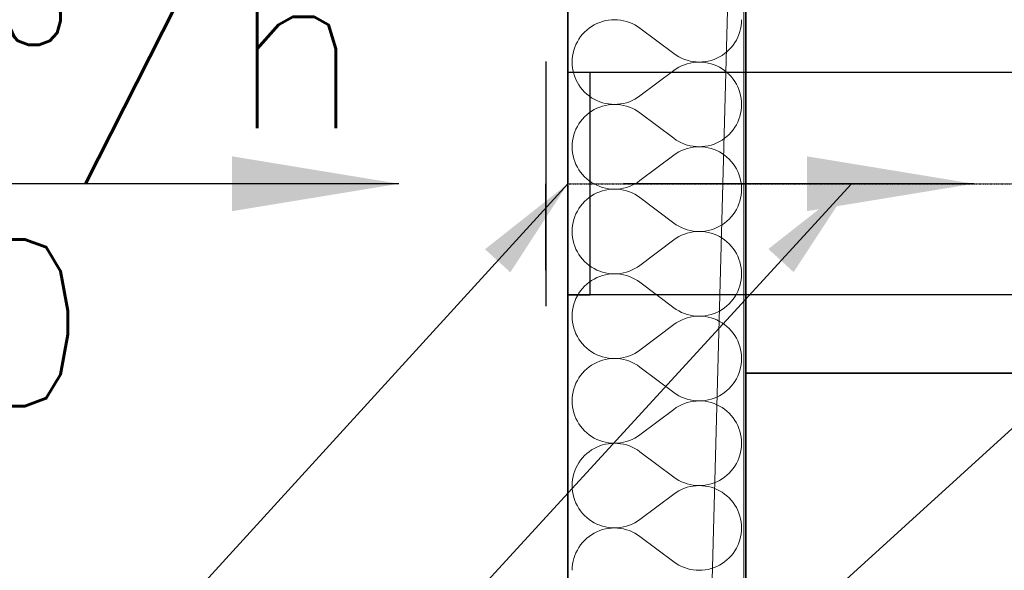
# Model space of a CAD drawing. Header units: millimetres. Extents: x -8078 to 234695, y -4319 to 602442.
# Tile 120 of 152: x 79677 to 80563, y 286391 to 286886. Entities that reach past the tile are written whole.
import ezdxf

# ---------------------------------------------------------------- set-up
doc = ezdxf.new("R2010")
doc.units = ezdxf.units.MM
doc.header["$MEASUREMENT"] = 0
doc.linetypes.add('DASHDOT', pattern=[1, 0.5, -0.25, 0, -0.25])
for name, color, linetype in [('#podkład', 252, 'Continuous'), ('- A - ocieplenie', 7, 'Continuous'), ('FLUID-N6', 7, 'Continuous'), ('FLUID-N6-150-ARRDU', 7, 'Continuous'), ('FLUID-N6-150-NUM', 7, 'Continuous'), ('FLUID-N6-SYM', 7, 'Continuous'), ('Konstrukcja - Stropy', 7, 'Continuous'), ('Konstrukcja - Ściany zewnętrzne', 7, 'Continuous')]:
    doc.layers.add(name, color=color, linetype=linetype)
doc.styles.add('FDBES', font='simplex.shx')
doc.dimstyles.new('FDBES', dxfattribs={"dimscale": 50, "dimtxt": 4, "dimasz": 2.5, "dimexe": 0.8, "dimexo": 2, "dimgap": 1, "dimtad": 1, "dimdsep": 46, "dimtxsty": 'FDBES', "dimcen": 2.5, "dimclrd": 4, "dimclre": 5, "dimadec": 0, "dimazin": 0, "dimtfac": 1, "dimtmove": 0, "dimatfit": 3, "dimfxl": 1, "dimarcsym": 0})

# ---------------------------------------------------------------- blocks, each defined once
blk = doc.blocks.new('UHYGFFFF')
at = {"layer": '- A - ocieplenie', "color": 252, "linetype": 'Continuous', "lineweight": 35, "ltscale": 100}
for p, q in [((19777.48, 387506.86), (19777.48, 382744.35)), ((19937.48, 382893.65), (19937.48, 387506.86))]:
    blk.add_line(p, q, dxfattribs=at)
at = {"layer": '- A - ocieplenie', "color": 252, "linetype": 'Continuous', "lineweight": 13, "ltscale": 100}
for p, q in [((19806.09, 387402.46), (19803.57, 387401.42)), ((19808.67, 387403.32), (19806.09, 387402.46)), ((19811.3, 387403.99), (19808.67, 387403.32)), ((19813.98, 387404.47), (19811.3, 387403.99)), ((19816.69, 387404.76), (19813.98, 387404.47)), ((19819.41, 387404.86), (19816.69, 387404.76)), ((19822.12, 387404.76), (19819.41, 387404.86)), ((19824.83, 387404.47), (19822.12, 387404.76)), ((19827.51, 387403.98), (19824.83, 387404.47)), ((19830.14, 387403.31), (19827.51, 387403.98)), ((19832.72, 387402.45), (19830.14, 387403.31)), ((19835.23, 387401.4), (19832.72, 387402.45)), ((19933.28, 387399.43), (19933.57, 387402.14)), ((19933.57, 387402.14), (19933.67, 387404.86)), ((19792.45, 387393.71), (19790.6, 387391.72)), ((19794.44, 387395.56), (19792.45, 387393.71)), ((19796.56, 387397.27), (19794.44, 387395.56)), ((19798.8, 387398.82), (19796.56, 387397.27)), ((19801.14, 387400.21), (19798.8, 387398.82)), ((19803.57, 387401.42), (19801.14, 387400.21)), ((19837.67, 387400.18), (19835.23, 387401.4)), ((19840.01, 387398.79), (19837.67, 387400.18)), ((19842.24, 387397.24), (19840.01, 387398.79)), ((19872.71, 387374.38), (19842.24, 387397.24)), ((19931.26, 387391.54), (19932.12, 387394.12)), ((19932.12, 387394.12), (19932.8, 387396.76)), ((19932.8, 387396.76), (19933.28, 387399.43)), ((19785.95, 387385.03), (19784.73, 387382.59)), ((19787.34, 387387.37), (19785.95, 387385.03)), ((19788.89, 387389.6), (19787.34, 387387.37)), ((19790.6, 387391.72), (19788.89, 387389.6)), ((19927.61, 387384.25), (19929, 387386.59)), ((19929, 387386.59), (19930.22, 387389.03)), ((19930.22, 387389.03), (19931.26, 387391.54)), ((19782.83, 387377.5), (19782.16, 387374.86)), ((19783.69, 387380.08), (19782.83, 387377.5)), ((19784.73, 387382.59), (19783.69, 387380.08)), ((19918.39, 387374.35), (19920.51, 387376.06)), ((19920.51, 387376.06), (19922.5, 387377.91)), ((19922.5, 387377.91), (19924.35, 387379.9)), ((19924.35, 387379.9), (19926.06, 387382.02)), ((19926.06, 387382.02), (19927.61, 387384.25)), ((19781.38, 387369.48), (19781.29, 387366.76)), ((19781.29, 387366.76), (19781.38, 387364.04)), ((19781.67, 387372.19), (19781.38, 387369.48)), ((19782.16, 387374.86), (19781.67, 387372.19)), ((19872.71, 387374.38), (19874.95, 387372.83)), ((19874.95, 387372.83), (19877.29, 387371.44)), ((19877.29, 387371.44), (19879.72, 387370.22)), ((19879.72, 387370.22), (19882.23, 387369.18)), ((19882.23, 387369.18), (19884.81, 387368.31)), ((19884.81, 387368.31), (19887.45, 387367.64)), ((19887.45, 387367.64), (19890.12, 387367.15)), ((19890.12, 387367.15), (19892.83, 387366.86)), ((19892.83, 387366.66), (19890.12, 387366.37)), ((19892.83, 387366.86), (19895.55, 387366.76)), ((19895.55, 387366.76), (19892.83, 387366.66)), ((19895.55, 387366.76), (19898.27, 387366.86)), ((19898.27, 387366.67), (19895.55, 387366.76)), ((19898.27, 387366.86), (19900.97, 387367.15)), ((19900.97, 387366.38), (19898.27, 387366.67)), ((19900.97, 387367.15), (19903.65, 387367.63)), ((19903.65, 387367.63), (19906.29, 387368.3)), ((19906.29, 387368.3), (19908.87, 387369.16)), ((19908.87, 387369.16), (19911.38, 387370.2)), ((19911.38, 387370.2), (19913.81, 387371.41)), ((19913.81, 387371.41), (19916.15, 387372.8)), ((19916.15, 387372.8), (19918.39, 387374.35)), ((19781.38, 387364.04), (19781.67, 387361.34)), ((19781.67, 387361.34), (19782.16, 387358.66)), ((19782.16, 387358.66), (19782.83, 387356.03)), ((19872.71, 387359.14), (19842.24, 387336.29)), ((19874.95, 387360.7), (19872.71, 387359.14)), ((19877.29, 387362.09), (19874.95, 387360.7)), ((19879.72, 387363.31), (19877.29, 387362.09)), ((19882.23, 387364.35), (19879.72, 387363.31)), ((19884.81, 387365.21), (19882.23, 387364.35)), ((19887.45, 387365.89), (19884.81, 387365.21)), ((19890.12, 387366.37), (19887.45, 387365.89)), ((19903.65, 387365.9), (19900.97, 387366.38)), ((19906.29, 387365.23), (19903.65, 387365.9)), ((19908.87, 387364.37), (19906.29, 387365.23)), ((19911.38, 387363.33), (19908.87, 387364.37)), ((19913.81, 387362.11), (19911.38, 387363.33)), ((19916.15, 387360.72), (19913.81, 387362.11)), ((19918.39, 387359.17), (19916.15, 387360.72)), ((19920.51, 387357.47), (19918.39, 387359.17)), ((19782.83, 387356.03), (19783.69, 387353.44)), ((19783.69, 387353.44), (19784.73, 387350.93)), ((19784.73, 387350.93), (19785.95, 387348.5)), ((19922.5, 387355.61), (19920.51, 387357.47)), ((19924.35, 387353.62), (19922.5, 387355.61)), ((19926.06, 387351.51), (19924.35, 387353.62)), ((19927.61, 387349.27), (19926.06, 387351.51)), ((19929, 387346.93), (19927.61, 387349.27)), ((19785.95, 387348.5), (19787.34, 387346.16)), ((19787.34, 387346.16), (19788.89, 387343.93)), ((19788.89, 387343.93), (19790.6, 387341.81)), ((19790.6, 387341.81), (19792.45, 387339.82)), ((19930.22, 387344.5), (19929, 387346.93)), ((19931.26, 387341.99), (19930.22, 387344.5)), ((19932.12, 387339.4), (19931.26, 387341.99)), ((19792.45, 387339.82), (19794.44, 387337.96)), ((19794.44, 387337.96), (19796.56, 387336.26)), ((19796.56, 387336.26), (19798.8, 387334.71)), ((19798.8, 387334.71), (19801.14, 387333.32)), ((19801.14, 387333.32), (19803.57, 387332.1)), ((19803.57, 387332.1), (19806.09, 387331.06)), ((19832.72, 387331.08), (19835.23, 387332.12)), ((19835.23, 387332.12), (19837.67, 387333.34)), ((19837.67, 387333.34), (19840.01, 387334.73)), ((19840.01, 387334.73), (19842.24, 387336.29)), ((19932.8, 387336.77), (19932.12, 387339.4)), ((19933.28, 387334.09), (19932.8, 387336.77)), ((19933.57, 387331.39), (19933.28, 387334.09)), ((19933.67, 387328.67), (19933.57, 387331.39)), ((19798.8, 387322.63), (19796.56, 387321.08)), ((19801.14, 387324.02), (19798.8, 387322.63)), ((19803.57, 387325.23), (19801.14, 387324.02)), ((19806.09, 387326.27), (19803.57, 387325.23)), ((19806.09, 387331.06), (19808.67, 387330.21)), ((19808.67, 387327.13), (19806.09, 387326.27)), ((19808.67, 387330.21), (19811.3, 387329.53)), ((19811.3, 387327.8), (19808.67, 387327.13)), ((19811.3, 387329.53), (19813.98, 387329.05)), ((19813.98, 387328.28), (19811.3, 387327.8)), ((19813.98, 387329.05), (19816.69, 387328.76)), ((19816.69, 387328.57), (19813.98, 387328.28)), ((19816.69, 387328.76), (19819.41, 387328.67)), ((19819.41, 387328.67), (19816.69, 387328.57)), ((19819.41, 387328.67), (19822.12, 387328.77)), ((19822.12, 387328.57), (19819.41, 387328.67)), ((19822.12, 387328.77), (19824.83, 387329.06)), ((19824.83, 387328.28), (19822.12, 387328.57)), ((19824.83, 387329.06), (19827.51, 387329.54)), ((19827.51, 387327.79), (19824.83, 387328.28)), ((19827.51, 387329.54), (19830.14, 387330.22)), ((19830.14, 387327.12), (19827.51, 387327.79)), ((19830.14, 387330.22), (19832.72, 387331.08)), ((19832.72, 387326.26), (19830.14, 387327.12)), ((19835.23, 387325.21), (19832.72, 387326.26)), ((19837.67, 387323.99), (19835.23, 387325.21)), ((19840.01, 387322.6), (19837.67, 387323.99)), ((19842.24, 387321.05), (19840.01, 387322.6)), ((19932.8, 387320.57), (19933.28, 387323.24)), ((19933.28, 387323.24), (19933.57, 387325.95)), ((19933.57, 387325.95), (19933.67, 387328.67)), ((19790.6, 387315.53), (19788.89, 387313.41)), ((19792.45, 387317.52), (19790.6, 387315.53)), ((19794.44, 387319.37), (19792.45, 387317.52)), ((19796.56, 387321.08), (19794.44, 387319.37)), ((19872.71, 387298.19), (19842.24, 387321.05)), ((19930.22, 387312.84), (19931.26, 387315.35)), ((19931.26, 387315.35), (19932.12, 387317.93)), ((19932.12, 387317.93), (19932.8, 387320.57)), ((19784.73, 387306.4), (19783.69, 387303.89)), ((19785.95, 387308.84), (19784.73, 387306.4)), ((19787.34, 387311.18), (19785.95, 387308.84)), ((19788.89, 387313.41), (19787.34, 387311.18)), ((19924.35, 387303.71), (19926.06, 387305.83)), ((19926.06, 387305.83), (19927.61, 387308.06)), ((19927.61, 387308.06), (19929, 387310.4)), ((19929, 387310.4), (19930.22, 387312.84)), ((19781.67, 387296), (19781.38, 387293.29)), ((19782.16, 387298.67), (19781.67, 387296)), ((19782.83, 387301.31), (19782.16, 387298.67)), ((19783.69, 387303.89), (19782.83, 387301.31)), ((19872.71, 387298.19), (19874.95, 387296.64)), ((19874.95, 387296.64), (19877.29, 387295.25)), ((19913.81, 387295.22), (19916.15, 387296.61)), ((19916.15, 387296.61), (19918.39, 387298.16)), ((19918.39, 387298.16), (19920.51, 387299.87)), ((19920.51, 387299.87), (19922.5, 387301.72)), ((19922.5, 387301.72), (19924.35, 387303.71)), ((19781.38, 387293.29), (19781.29, 387290.57)), ((19781.29, 387290.57), (19781.38, 387287.85)), ((19781.38, 387287.85), (19781.67, 387285.15)), ((19877.29, 387295.25), (19879.72, 387294.03)), ((19879.72, 387287.12), (19877.29, 387285.9)), ((19879.72, 387294.03), (19882.23, 387292.98)), ((19882.23, 387288.16), (19879.72, 387287.12)), ((19882.23, 387292.98), (19884.81, 387292.12)), ((19884.81, 387289.02), (19882.23, 387288.16)), ((19884.81, 387292.12), (19887.45, 387291.45)), ((19887.45, 387289.7), (19884.81, 387289.02)), ((19887.45, 387291.45), (19890.12, 387290.96)), ((19890.12, 387290.18), (19887.45, 387289.7)), ((19890.12, 387290.96), (19892.83, 387290.67)), ((19892.83, 387290.47), (19890.12, 387290.18)), ((19892.83, 387290.67), (19895.55, 387290.57)), ((19895.55, 387290.57), (19892.83, 387290.47)), ((19895.55, 387290.57), (19898.27, 387290.67)), ((19898.27, 387290.48), (19895.55, 387290.57)), ((19898.27, 387290.67), (19900.97, 387290.96)), ((19900.97, 387290.19), (19898.27, 387290.48)), ((19900.97, 387290.96), (19903.65, 387291.44)), ((19903.65, 387289.71), (19900.97, 387290.19)), ((19903.65, 387291.44), (19906.29, 387292.11)), ((19906.29, 387289.03), (19903.65, 387289.71)), ((19906.29, 387292.11), (19908.87, 387292.97)), ((19908.87, 387288.18), (19906.29, 387289.03)), ((19908.87, 387292.97), (19911.38, 387294.01)), ((19911.38, 387287.14), (19908.87, 387288.18)), ((19911.38, 387294.01), (19913.81, 387295.22)), ((19913.81, 387285.92), (19911.38, 387287.14)), ((19781.67, 387285.15), (19782.16, 387282.47)), ((19782.16, 387282.47), (19782.83, 387279.84)), ((19782.83, 387279.84), (19783.69, 387277.25)), ((19872.71, 387282.95), (19842.24, 387260.1)), ((19874.95, 387284.51), (19872.71, 387282.95)), ((19877.29, 387285.9), (19874.95, 387284.51)), ((19916.15, 387284.53), (19913.81, 387285.92)), ((19918.39, 387282.98), (19916.15, 387284.53)), ((19920.51, 387281.28), (19918.39, 387282.98)), ((19922.5, 387279.42), (19920.51, 387281.28)), ((19924.35, 387277.43), (19922.5, 387279.42)), ((19783.69, 387277.25), (19784.73, 387274.74)), ((19784.73, 387274.74), (19785.95, 387272.31)), ((19785.95, 387272.31), (19787.34, 387269.97)), ((19787.34, 387269.97), (19788.89, 387267.73)), ((19926.06, 387275.31), (19924.35, 387277.43)), ((19927.61, 387273.08), (19926.06, 387275.31)), ((19929, 387270.74), (19927.61, 387273.08)), ((19930.22, 387268.31), (19929, 387270.74)), ((19788.89, 387267.73), (19790.6, 387265.62)), ((19790.6, 387265.62), (19792.45, 387263.63)), ((19792.45, 387263.63), (19794.44, 387261.77)), ((19794.44, 387261.77), (19796.56, 387260.07)), ((19931.26, 387265.8), (19930.22, 387268.31)), ((19932.12, 387263.21), (19931.26, 387265.8)), ((19932.8, 387260.58), (19932.12, 387263.21)), ((19933.28, 387257.9), (19932.8, 387260.58)), ((19796.56, 387260.07), (19798.8, 387258.52)), ((19798.8, 387258.52), (19801.14, 387257.13)), ((19801.14, 387257.13), (19803.57, 387255.91)), ((19803.57, 387255.91), (19806.09, 387254.87)), ((19806.09, 387254.87), (19808.67, 387254.01)), ((19808.67, 387254.01), (19811.3, 387253.34)), ((19811.3, 387251.61), (19808.67, 387250.94)), ((19811.3, 387253.34), (19813.98, 387252.86)), ((19813.98, 387252.09), (19811.3, 387251.61)), ((19813.98, 387252.86), (19816.69, 387252.57)), ((19816.69, 387252.38), (19813.98, 387252.09)), ((19816.69, 387252.57), (19819.41, 387252.48)), ((19819.41, 387252.48), (19816.69, 387252.38)), ((19819.41, 387252.48), (19822.12, 387252.58)), ((19822.12, 387252.38), (19819.41, 387252.48)), ((19822.12, 387252.58), (19824.83, 387252.87)), ((19824.83, 387252.09), (19822.12, 387252.38)), ((19824.83, 387252.87), (19827.51, 387253.35)), ((19827.51, 387251.6), (19824.83, 387252.09)), ((19827.51, 387253.35), (19830.14, 387254.03)), ((19830.14, 387250.93), (19827.51, 387251.6)), ((19830.14, 387254.03), (19832.72, 387254.89)), ((19832.72, 387254.89), (19835.23, 387255.93)), ((19835.23, 387255.93), (19837.67, 387257.15)), ((19837.67, 387257.15), (19840.01, 387258.54)), ((19840.01, 387258.54), (19842.24, 387260.1)), ((19933.57, 387255.2), (19933.28, 387257.9)), ((19933.67, 387252.48), (19933.57, 387255.2)), ((19933.57, 387249.76), (19933.67, 387252.48)), ((19794.44, 387243.18), (19792.45, 387241.33)), ((19796.56, 387244.89), (19794.44, 387243.18)), ((19798.8, 387246.44), (19796.56, 387244.89)), ((19801.14, 387247.83), (19798.8, 387246.44)), ((19803.57, 387249.04), (19801.14, 387247.83)), ((19806.09, 387250.08), (19803.57, 387249.04)), ((19808.67, 387250.94), (19806.09, 387250.08)), ((19832.72, 387250.06), (19830.14, 387250.93)), ((19835.23, 387249.02), (19832.72, 387250.06)), ((19837.67, 387247.8), (19835.23, 387249.02)), ((19840.01, 387246.41), (19837.67, 387247.8)), ((19842.24, 387244.86), (19840.01, 387246.41)), ((19872.71, 387222), (19842.24, 387244.86)), ((19932.12, 387241.74), (19932.8, 387244.38)), ((19932.8, 387244.38), (19933.28, 387247.05)), ((19933.28, 387247.05), (19933.57, 387249.76)), ((19787.34, 387234.99), (19785.95, 387232.65)), ((19788.89, 387237.22), (19787.34, 387234.99)), ((19790.6, 387239.34), (19788.89, 387237.22)), ((19792.45, 387241.33), (19790.6, 387239.34)), ((19927.61, 387231.87), (19929, 387234.21)), ((19929, 387234.21), (19930.22, 387236.65)), ((19930.22, 387236.65), (19931.26, 387239.16)), ((19931.26, 387239.16), (19932.12, 387241.74)), ((19782.83, 387225.12), (19782.16, 387222.48)), ((19783.69, 387227.7), (19782.83, 387225.12)), ((19784.73, 387230.21), (19783.69, 387227.7)), ((19785.95, 387232.65), (19784.73, 387230.21)), ((19920.51, 387223.68), (19922.5, 387225.53)), ((19922.5, 387225.53), (19924.35, 387227.52)), ((19924.35, 387227.52), (19926.06, 387229.64)), ((19926.06, 387229.64), (19927.61, 387231.87)), ((19781.38, 387217.1), (19781.29, 387214.38)), ((19781.67, 387219.81), (19781.38, 387217.1)), ((19782.16, 387222.48), (19781.67, 387219.81)), ((19872.71, 387222), (19874.95, 387220.45)), ((19874.95, 387220.45), (19877.29, 387219.06)), ((19877.29, 387219.06), (19879.72, 387217.84)), ((19879.72, 387217.84), (19882.23, 387216.79)), ((19882.23, 387216.79), (19884.81, 387215.93)), ((19906.29, 387215.92), (19908.87, 387216.78)), ((19908.87, 387216.78), (19911.38, 387217.82)), ((19911.38, 387217.82), (19913.81, 387219.03)), ((19913.81, 387219.03), (19916.15, 387220.42)), ((19916.15, 387220.42), (19918.39, 387221.97)), ((19918.39, 387221.97), (19920.51, 387223.68)), ((19781.29, 387214.38), (19781.38, 387211.66)), ((19781.38, 387211.66), (19781.67, 387208.96)), ((19781.67, 387208.96), (19782.16, 387206.28)), ((19874.95, 387208.32), (19872.71, 387206.76)), ((19877.29, 387209.71), (19874.95, 387208.32)), ((19879.72, 387210.93), (19877.29, 387209.71)), ((19882.23, 387211.97), (19879.72, 387210.93)), ((19884.81, 387212.83), (19882.23, 387211.97)), ((19884.81, 387215.93), (19887.45, 387215.26)), ((19887.45, 387213.51), (19884.81, 387212.83)), ((19887.45, 387215.26), (19890.12, 387214.77)), ((19890.12, 387213.99), (19887.45, 387213.51)), ((19890.12, 387214.77), (19892.83, 387214.48)), ((19892.83, 387214.28), (19890.12, 387213.99)), ((19892.83, 387214.48), (19895.55, 387214.38)), ((19895.55, 387214.38), (19892.83, 387214.28)), ((19895.55, 387214.38), (19898.27, 387214.48)), ((19898.27, 387214.29), (19895.55, 387214.38)), ((19898.27, 387214.48), (19900.97, 387214.77)), ((19900.97, 387214), (19898.27, 387214.29)), ((19900.97, 387214.77), (19903.65, 387215.25)), ((19903.65, 387213.52), (19900.97, 387214)), ((19903.65, 387215.25), (19906.29, 387215.92)), ((19906.29, 387212.84), (19903.65, 387213.52)), ((19908.87, 387211.99), (19906.29, 387212.84)), ((19911.38, 387210.95), (19908.87, 387211.99)), ((19913.81, 387209.73), (19911.38, 387210.95)), ((19916.15, 387208.34), (19913.81, 387209.73)), ((19918.39, 387206.79), (19916.15, 387208.34)), ((19782.16, 387206.28), (19782.83, 387203.64)), ((19782.83, 387203.64), (19783.69, 387201.06)), ((19783.69, 387201.06), (19784.73, 387198.55)), ((19784.73, 387198.55), (19785.95, 387196.12)), ((19872.71, 387206.76), (19842.24, 387183.91)), ((19920.51, 387205.09), (19918.39, 387206.79)), ((19922.5, 387203.23), (19920.51, 387205.09)), ((19924.35, 387201.24), (19922.5, 387203.23)), ((19926.06, 387199.12), (19924.35, 387201.24)), ((19927.61, 387196.89), (19926.06, 387199.12)), ((19785.95, 387196.12), (19787.34, 387193.78)), ((19787.34, 387193.78), (19788.89, 387191.54)), ((19788.89, 387191.54), (19790.6, 387189.43)), ((19929, 387194.55), (19927.61, 387196.89)), ((19930.22, 387192.12), (19929, 387194.55)), ((19931.26, 387189.6), (19930.22, 387192.12)), ((19932.12, 387187.02), (19931.26, 387189.6)), ((19790.6, 387189.43), (19792.45, 387187.44)), ((19792.45, 387187.44), (19794.44, 387185.58)), ((19794.44, 387185.58), (19796.56, 387183.88)), ((19796.56, 387183.88), (19798.8, 387182.33)), ((19798.8, 387182.33), (19801.14, 387180.94)), ((19801.14, 387180.94), (19803.57, 387179.72)), ((19835.23, 387179.74), (19837.67, 387180.96)), ((19837.67, 387180.96), (19840.01, 387182.35)), ((19840.01, 387182.35), (19842.24, 387183.91)), ((19932.8, 387184.39), (19932.12, 387187.02)), ((19933.28, 387181.71), (19932.8, 387184.39)), ((19933.57, 387179.01), (19933.28, 387181.71)), ((19803.57, 387172.85), (19801.14, 387171.63)), ((19803.57, 387179.72), (19806.09, 387178.68)), ((19806.09, 387173.89), (19803.57, 387172.85)), ((19806.09, 387178.68), (19808.67, 387177.82)), ((19808.67, 387174.75), (19806.09, 387173.89)), ((19808.67, 387177.82), (19811.3, 387177.15)), ((19811.3, 387175.42), (19808.67, 387174.75)), ((19811.3, 387177.15), (19813.98, 387176.67)), ((19813.98, 387175.9), (19811.3, 387175.42)), ((19813.98, 387176.67), (19816.69, 387176.38)), ((19816.69, 387176.19), (19813.98, 387175.9)), ((19816.69, 387176.38), (19819.41, 387176.29)), ((19819.41, 387176.29), (19816.69, 387176.19)), ((19819.41, 387176.29), (19822.12, 387176.39)), ((19822.12, 387176.19), (19819.41, 387176.29)), ((19822.12, 387176.39), (19824.83, 387176.68)), ((19824.83, 387175.9), (19822.12, 387176.19)), ((19824.83, 387176.68), (19827.51, 387177.16)), ((19827.51, 387175.41), (19824.83, 387175.9)), ((19827.51, 387177.16), (19830.14, 387177.84)), ((19830.14, 387174.74), (19827.51, 387175.41)), ((19830.14, 387177.84), (19832.72, 387178.7)), ((19832.72, 387173.87), (19830.14, 387174.74)), ((19832.72, 387178.7), (19835.23, 387179.74)), ((19835.23, 387172.83), (19832.72, 387173.87)), ((19837.67, 387171.61), (19835.23, 387172.83)), ((19933.28, 387170.86), (19933.57, 387173.57)), ((19933.67, 387176.29), (19933.57, 387179.01)), ((19933.57, 387173.57), (19933.67, 387176.29)), ((19790.6, 387163.15), (19788.89, 387161.03)), ((19792.45, 387165.14), (19790.6, 387163.15)), ((19794.44, 387166.99), (19792.45, 387165.14)), ((19796.56, 387168.7), (19794.44, 387166.99)), ((19798.8, 387170.25), (19796.56, 387168.7)), ((19801.14, 387171.63), (19798.8, 387170.25)), ((19840.01, 387170.22), (19837.67, 387171.61)), ((19842.24, 387168.67), (19840.01, 387170.22)), ((19872.71, 387145.81), (19842.24, 387168.67)), ((19930.22, 387160.46), (19931.26, 387162.97)), ((19931.26, 387162.97), (19932.12, 387165.55)), ((19932.12, 387165.55), (19932.8, 387168.19)), ((19932.8, 387168.19), (19933.28, 387170.86)), ((19785.95, 387156.46), (19784.73, 387154.02)), ((19787.34, 387158.79), (19785.95, 387156.46)), ((19788.89, 387161.03), (19787.34, 387158.79)), ((19926.06, 387153.45), (19927.61, 387155.68)), ((19927.61, 387155.68), (19929, 387158.02)), ((19929, 387158.02), (19930.22, 387160.46)), ((19782.16, 387146.29), (19781.67, 387143.62)), ((19782.83, 387148.93), (19782.16, 387146.29)), ((19783.69, 387151.51), (19782.83, 387148.93)), ((19784.73, 387154.02), (19783.69, 387151.51)), ((19872.71, 387145.81), (19874.95, 387144.26)), ((19916.15, 387144.23), (19918.39, 387145.78)), ((19918.39, 387145.78), (19920.51, 387147.49)), ((19920.51, 387147.49), (19922.5, 387149.34)), ((19922.5, 387149.34), (19924.35, 387151.33)), ((19924.35, 387151.33), (19926.06, 387153.45)), ((19781.38, 387140.91), (19781.29, 387138.19)), ((19781.29, 387138.19), (19781.38, 387135.47)), ((19781.67, 387143.62), (19781.38, 387140.91)), ((19874.95, 387144.26), (19877.29, 387142.87)), ((19877.29, 387142.87), (19879.72, 387141.65)), ((19879.72, 387141.65), (19882.23, 387140.6)), ((19882.23, 387140.6), (19884.81, 387139.74)), ((19884.81, 387136.64), (19882.23, 387135.78)), ((19884.81, 387139.74), (19887.45, 387139.07)), ((19887.45, 387137.31), (19884.81, 387136.64)), ((19887.45, 387139.07), (19890.12, 387138.58)), ((19890.12, 387137.8), (19887.45, 387137.31)), ((19890.12, 387138.58), (19892.83, 387138.29)), ((19892.83, 387138.09), (19890.12, 387137.8)), ((19892.83, 387138.29), (19895.55, 387138.19)), ((19895.55, 387138.19), (19892.83, 387138.09)), ((19895.55, 387138.19), (19898.27, 387138.29)), ((19898.27, 387138.1), (19895.55, 387138.19)), ((19898.27, 387138.29), (19900.97, 387138.58)), ((19900.97, 387137.81), (19898.27, 387138.1)), ((19900.97, 387138.58), (19903.65, 387139.06)), ((19903.65, 387137.33), (19900.97, 387137.81)), ((19903.65, 387139.06), (19906.29, 387139.73)), ((19906.29, 387136.65), (19903.65, 387137.33)), ((19906.29, 387139.73), (19908.87, 387140.59)), ((19908.87, 387135.8), (19906.29, 387136.65)), ((19908.87, 387140.59), (19911.38, 387141.63)), ((19911.38, 387141.63), (19913.81, 387142.84)), ((19913.81, 387142.84), (19916.15, 387144.23)), ((19781.38, 387135.47), (19781.67, 387132.77)), ((19781.67, 387132.77), (19782.16, 387130.09)), ((19782.16, 387130.09), (19782.83, 387127.45)), ((19872.71, 387130.57), (19842.24, 387107.72)), ((19874.95, 387132.13), (19872.71, 387130.57)), ((19877.29, 387133.52), (19874.95, 387132.13)), ((19879.72, 387134.74), (19877.29, 387133.52)), ((19882.23, 387135.78), (19879.72, 387134.74)), ((19911.38, 387134.76), (19908.87, 387135.8)), ((19913.81, 387133.54), (19911.38, 387134.76)), ((19916.15, 387132.15), (19913.81, 387133.54)), ((19918.39, 387130.6), (19916.15, 387132.15)), ((19920.51, 387128.9), (19918.39, 387130.6)), ((19922.5, 387127.04), (19920.51, 387128.9)), ((19782.83, 387127.45), (19783.69, 387124.87)), ((19783.69, 387124.87), (19784.73, 387122.36)), ((19784.73, 387122.36), (19785.95, 387119.93)), ((19785.95, 387119.93), (19787.34, 387117.59)), ((19924.35, 387125.05), (19922.5, 387127.04)), ((19926.06, 387122.93), (19924.35, 387125.05)), ((19927.61, 387120.7), (19926.06, 387122.93)), ((19929, 387118.36), (19927.61, 387120.7)), ((19787.34, 387117.59), (19788.89, 387115.35)), ((19788.89, 387115.35), (19790.6, 387113.24)), ((19790.6, 387113.24), (19792.45, 387111.25)), ((19792.45, 387111.25), (19794.44, 387109.39)), ((19930.22, 387115.93), (19929, 387118.36)), ((19931.26, 387113.41), (19930.22, 387115.93)), ((19932.12, 387110.83), (19931.26, 387113.41)), ((19932.8, 387108.2), (19932.12, 387110.83)), ((19794.44, 387109.39), (19796.56, 387107.69)), ((19796.56, 387107.69), (19798.8, 387106.14)), ((19798.8, 387106.14), (19801.14, 387104.75)), ((19801.14, 387104.75), (19803.57, 387103.53)), ((19803.57, 387103.53), (19806.09, 387102.49)), ((19806.09, 387102.49), (19808.67, 387101.63)), ((19808.67, 387101.63), (19811.3, 387100.96)), ((19811.3, 387100.96), (19813.98, 387100.48)), ((19824.83, 387100.49), (19827.51, 387100.97)), ((19827.51, 387100.97), (19830.14, 387101.65)), ((19830.14, 387101.65), (19832.72, 387102.51)), ((19832.72, 387102.51), (19835.23, 387103.55)), ((19835.23, 387103.55), (19837.67, 387104.77)), ((19837.67, 387104.77), (19840.01, 387106.16)), ((19840.01, 387106.16), (19842.24, 387107.72)), ((19933.28, 387105.52), (19932.8, 387108.2)), ((19933.57, 387102.81), (19933.28, 387105.52)), ((19933.67, 387100.1), (19933.57, 387102.81)), ((19796.56, 387092.51), (19794.44, 387090.8)), ((19798.8, 387094.06), (19796.56, 387092.51)), ((19801.14, 387095.44), (19798.8, 387094.06)), ((19803.57, 387096.66), (19801.14, 387095.44)), ((19806.09, 387097.7), (19803.57, 387096.66)), ((19808.67, 387098.56), (19806.09, 387097.7)), ((19811.3, 387099.23), (19808.67, 387098.56)), ((19813.98, 387099.71), (19811.3, 387099.23)), ((19813.98, 387100.48), (19816.69, 387100.19)), ((19816.69, 387100), (19813.98, 387099.71)), ((19816.69, 387100.19), (19819.41, 387100.1)), ((19819.41, 387100.1), (19816.69, 387100)), ((19819.41, 387100.1), (19822.12, 387100.2)), ((19822.12, 387100), (19819.41, 387100.1)), ((19822.12, 387100.2), (19824.83, 387100.49)), ((19824.83, 387099.7), (19822.12, 387100)), ((19827.51, 387099.22), (19824.83, 387099.7)), ((19830.14, 387098.54), (19827.51, 387099.22)), ((19832.72, 387097.68), (19830.14, 387098.54)), ((19835.23, 387096.64), (19832.72, 387097.68)), ((19837.67, 387095.42), (19835.23, 387096.64)), ((19840.01, 387094.03), (19837.67, 387095.42)), ((19842.24, 387092.48), (19840.01, 387094.03)), ((19872.71, 387069.62), (19842.24, 387092.48)), ((19932.8, 387092), (19933.28, 387094.67)), ((19933.28, 387094.67), (19933.57, 387097.38)), ((19933.57, 387097.38), (19933.67, 387100.1)), ((19788.89, 387084.84), (19787.34, 387082.6)), ((19790.6, 387086.96), (19788.89, 387084.84)), ((19792.45, 387088.95), (19790.6, 387086.96)), ((19794.44, 387090.8), (19792.45, 387088.95)), ((19929, 387081.83), (19930.22, 387084.26)), ((19930.22, 387084.26), (19931.26, 387086.78)), ((19931.26, 387086.78), (19932.12, 387089.36)), ((19932.12, 387089.36), (19932.8, 387092)), ((19783.69, 387075.32), (19782.83, 387072.74)), ((19784.73, 387077.83), (19783.69, 387075.32)), ((19785.95, 387080.26), (19784.73, 387077.83)), ((19787.34, 387082.6), (19785.95, 387080.26)), ((19922.5, 387073.15), (19924.35, 387075.14)), ((19924.35, 387075.14), (19926.06, 387077.26)), ((19926.06, 387077.26), (19927.61, 387079.49)), ((19927.61, 387079.49), (19929, 387081.83)), ((19781.67, 387067.42), (19781.38, 387064.72)), ((19782.16, 387070.1), (19781.67, 387067.42)), ((19782.83, 387072.74), (19782.16, 387070.1)), ((19872.71, 387069.62), (19874.95, 387068.07)), ((19874.95, 387068.07), (19877.29, 387066.68)), ((19877.29, 387066.68), (19879.72, 387065.46)), ((19911.38, 387065.44), (19913.81, 387066.65)), ((19913.81, 387066.65), (19916.15, 387068.04)), ((19916.15, 387068.04), (19918.39, 387069.59)), ((19918.39, 387069.59), (19920.51, 387071.3)), ((19920.51, 387071.3), (19922.5, 387073.15)), ((19781.38, 387064.72), (19781.29, 387062)), ((19781.29, 387062), (19781.38, 387059.28)), ((19781.38, 387059.28), (19781.67, 387056.58)), ((19877.29, 387057.33), (19874.95, 387055.94)), ((19879.72, 387058.55), (19877.29, 387057.33)), ((19879.72, 387065.46), (19882.23, 387064.41)), ((19882.23, 387059.59), (19879.72, 387058.55)), ((19882.23, 387064.41), (19884.81, 387063.55)), ((19884.81, 387060.45), (19882.23, 387059.59)), ((19884.81, 387063.55), (19887.45, 387062.88)), ((19887.45, 387061.12), (19884.81, 387060.45)), ((19887.45, 387062.88), (19890.12, 387062.39)), ((19890.12, 387061.61), (19887.45, 387061.12)), ((19890.12, 387062.39), (19892.83, 387062.1)), ((19892.83, 387061.9), (19890.12, 387061.61)), ((19892.83, 387062.1), (19895.55, 387062)), ((19895.55, 387062), (19892.83, 387061.9)), ((19895.55, 387062), (19898.27, 387062.1)), ((19898.27, 387061.91), (19895.55, 387062)), ((19898.27, 387062.1), (19900.97, 387062.39)), ((19900.97, 387061.62), (19898.27, 387061.91)), ((19900.97, 387062.39), (19903.65, 387062.87)), ((19903.65, 387061.13), (19900.97, 387061.62)), ((19903.65, 387062.87), (19906.29, 387063.54)), ((19906.29, 387060.46), (19903.65, 387061.13)), ((19906.29, 387063.54), (19908.87, 387064.4)), ((19908.87, 387059.61), (19906.29, 387060.46)), ((19908.87, 387064.4), (19911.38, 387065.44)), ((19911.38, 387058.57), (19908.87, 387059.61)), ((19913.81, 387057.35), (19911.38, 387058.57)), ((19916.15, 387055.96), (19913.81, 387057.35)), ((19781.67, 387056.58), (19782.16, 387053.9)), ((19782.16, 387053.9), (19782.83, 387051.26)), ((19782.83, 387051.26), (19783.69, 387048.68)), ((19783.69, 387048.68), (19784.73, 387046.17)), ((19872.71, 387054.38), (19842.24, 387031.52)), ((19874.95, 387055.94), (19872.71, 387054.38)), ((19918.39, 387054.41), (19916.15, 387055.96)), ((19920.51, 387052.7), (19918.39, 387054.41)), ((19922.5, 387050.85), (19920.51, 387052.7)), ((19924.35, 387048.86), (19922.5, 387050.85)), ((19926.06, 387046.74), (19924.35, 387048.86)), ((19784.73, 387046.17), (19785.95, 387043.74)), ((19785.95, 387043.74), (19787.34, 387041.4)), ((19787.34, 387041.4), (19788.89, 387039.16)), ((19788.89, 387039.16), (19790.6, 387037.05)), ((19927.61, 387044.51), (19926.06, 387046.74)), ((19929, 387042.17), (19927.61, 387044.51)), ((19930.22, 387039.74), (19929, 387042.17)), ((19931.26, 387037.22), (19930.22, 387039.74)), ((19790.6, 387037.05), (19792.45, 387035.05)), ((19792.45, 387035.05), (19794.44, 387033.2)), ((19794.44, 387033.2), (19796.56, 387031.5)), ((19796.56, 387031.5), (19798.8, 387029.94)), ((19840.01, 387029.97), (19842.24, 387031.52)), ((19932.12, 387034.64), (19931.26, 387037.22)), ((19932.8, 387032.01), (19932.12, 387034.64)), ((19933.28, 387029.33), (19932.8, 387032.01)), ((19798.8, 387029.94), (19801.14, 387028.56)), ((19801.14, 387028.56), (19803.57, 387027.34)), ((19803.57, 387027.34), (19806.09, 387026.3)), ((19806.09, 387021.51), (19803.57, 387020.47)), ((19806.09, 387026.3), (19808.67, 387025.44)), ((19808.67, 387022.37), (19806.09, 387021.51)), ((19808.67, 387025.44), (19811.3, 387024.77)), ((19811.3, 387023.04), (19808.67, 387022.37)), ((19811.3, 387024.77), (19813.98, 387024.29)), ((19813.98, 387023.52), (19811.3, 387023.04)), ((19813.98, 387024.29), (19816.69, 387024)), ((19816.69, 387023.81), (19813.98, 387023.52)), ((19816.69, 387024), (19819.41, 387023.91)), ((19819.41, 387023.91), (19816.69, 387023.81)), ((19819.41, 387023.91), (19822.12, 387024)), ((19822.12, 387023.81), (19819.41, 387023.91)), ((19822.12, 387024), (19824.83, 387024.3)), ((19824.83, 387023.51), (19822.12, 387023.81)), ((19824.83, 387024.3), (19827.51, 387024.78)), ((19827.51, 387023.03), (19824.83, 387023.51)), ((19827.51, 387024.78), (19830.14, 387025.46)), ((19830.14, 387022.35), (19827.51, 387023.03)), ((19830.14, 387025.46), (19832.72, 387026.32)), ((19832.72, 387021.49), (19830.14, 387022.35)), ((19832.72, 387026.32), (19835.23, 387027.36)), ((19835.23, 387020.45), (19832.72, 387021.49)), ((19835.23, 387027.36), (19837.67, 387028.58)), ((19837.67, 387028.58), (19840.01, 387029.97)), ((19933.57, 387026.62), (19933.28, 387029.33)), ((19933.67, 387023.91), (19933.57, 387026.62)), ((19933.57, 387021.19), (19933.67, 387023.91)), ((19792.45, 387012.76), (19790.6, 387010.77)), ((19794.44, 387014.61), (19792.45, 387012.76)), ((19796.56, 387016.32), (19794.44, 387014.61)), ((19798.8, 387017.87), (19796.56, 387016.32)), ((19801.14, 387019.25), (19798.8, 387017.87)), ((19803.57, 387020.47), (19801.14, 387019.25)), ((19837.67, 387019.23), (19835.23, 387020.45)), ((19840.01, 387017.84), (19837.67, 387019.23)), ((19842.24, 387016.29), (19840.01, 387017.84)), ((19872.71, 386993.43), (19842.24, 387016.29)), ((19931.26, 387010.59), (19932.12, 387013.17)), ((19932.12, 387013.17), (19932.8, 387015.8)), ((19932.8, 387015.8), (19933.28, 387018.48)), ((19933.28, 387018.48), (19933.57, 387021.19)), ((19785.95, 387004.07), (19784.73, 387001.64)), ((19787.34, 387006.41), (19785.95, 387004.07)), ((19788.89, 387008.65), (19787.34, 387006.41)), ((19790.6, 387010.77), (19788.89, 387008.65)), ((19927.61, 387003.3), (19929, 387005.64)), ((19929, 387005.64), (19930.22, 387008.07)), ((19930.22, 387008.07), (19931.26, 387010.59)), ((19782.83, 386996.55), (19782.16, 386993.91)), ((19783.69, 386999.13), (19782.83, 386996.55)), ((19784.73, 387001.64), (19783.69, 386999.13)), ((19918.39, 386993.4), (19920.51, 386995.11)), ((19920.51, 386995.11), (19922.5, 386996.96)), ((19922.5, 386996.96), (19924.35, 386998.95)), ((19924.35, 386998.95), (19926.06, 387001.07)), ((19926.06, 387001.07), (19927.61, 387003.3)), ((19781.38, 386988.53), (19781.29, 386985.81)), ((19781.67, 386991.23), (19781.38, 386988.53)), ((19782.16, 386993.91), (19781.67, 386991.23)), ((19872.71, 386993.43), (19874.95, 386991.88)), ((19874.95, 386991.88), (19877.29, 386990.49)), ((19877.29, 386990.49), (19879.72, 386989.27)), ((19879.72, 386989.27), (19882.23, 386988.22)), ((19882.23, 386988.22), (19884.81, 386987.36)), ((19884.81, 386987.36), (19887.45, 386986.69)), ((19887.45, 386986.69), (19890.12, 386986.2)), ((19890.12, 386986.2), (19892.83, 386985.91)), ((19892.83, 386985.91), (19895.55, 386985.81)), ((19895.55, 386985.81), (19898.27, 386985.91)), ((19898.27, 386985.91), (19900.97, 386986.2)), ((19900.97, 386986.2), (19903.65, 386986.68)), ((19903.65, 386986.68), (19906.29, 386987.35)), ((19906.29, 386987.35), (19908.87, 386988.21)), ((19908.87, 386988.21), (19911.38, 386989.25)), ((19911.38, 386989.25), (19913.81, 386990.46)), ((19913.81, 386990.46), (19916.15, 386991.85)), ((19916.15, 386991.85), (19918.39, 386993.4)), ((19781.29, 386985.81), (19781.38, 386983.09)), ((19781.38, 386983.09), (19781.67, 386980.39)), ((19781.67, 386980.39), (19782.16, 386977.71)), ((19782.16, 386977.71), (19782.83, 386975.07)), ((19872.71, 386978.19), (19842.24, 386955.33)), ((19874.95, 386979.74), (19872.71, 386978.19)), ((19877.29, 386981.14), (19874.95, 386979.74)), ((19879.72, 386982.35), (19877.29, 386981.14)), ((19882.23, 386983.4), (19879.72, 386982.35)), ((19884.81, 386984.26), (19882.23, 386983.4)), ((19887.45, 386984.93), (19884.81, 386984.26)), ((19890.12, 386985.42), (19887.45, 386984.93)), ((19892.83, 386985.71), (19890.12, 386985.42)), ((19895.55, 386985.81), (19892.83, 386985.71)), ((19898.27, 386985.72), (19895.55, 386985.81)), ((19900.97, 386985.43), (19898.27, 386985.72)), ((19903.65, 386984.94), (19900.97, 386985.43)), ((19906.29, 386984.27), (19903.65, 386984.94)), ((19908.87, 386983.42), (19906.29, 386984.27)), ((19911.38, 386982.38), (19908.87, 386983.42)), ((19913.81, 386981.16), (19911.38, 386982.38)), ((19916.15, 386979.77), (19913.81, 386981.16)), ((19918.39, 386978.22), (19916.15, 386979.77)), ((19920.51, 386976.51), (19918.39, 386978.22)), ((19782.83, 386975.07), (19783.69, 386972.49)), ((19783.69, 386972.49), (19784.73, 386969.98)), ((19784.73, 386969.98), (19785.95, 386967.55)), ((19922.5, 386974.66), (19920.51, 386976.51)), ((19924.35, 386972.67), (19922.5, 386974.66)), ((19926.06, 386970.55), (19924.35, 386972.67)), ((19927.61, 386968.32), (19926.06, 386970.55)), ((19929, 386965.98), (19927.61, 386968.32)), ((19785.95, 386967.55), (19787.34, 386965.21)), ((19787.34, 386965.21), (19788.89, 386962.97)), ((19788.89, 386962.97), (19790.6, 386960.85)), ((19790.6, 386960.85), (19792.45, 386958.86)), ((19930.22, 386963.55), (19929, 386965.98)), ((19931.26, 386961.03), (19930.22, 386963.55)), ((19932.12, 386958.45), (19931.26, 386961.03)), ((19792.45, 386958.86), (19794.44, 386957.01)), ((19794.44, 386957.01), (19796.56, 386955.3)), ((19796.56, 386955.3), (19798.8, 386953.75)), ((19798.8, 386953.75), (19801.14, 386952.37)), ((19801.14, 386952.37), (19803.57, 386951.15)), ((19803.57, 386951.15), (19806.09, 386950.11)), ((19832.72, 386950.13), (19835.23, 386951.17)), ((19835.23, 386951.17), (19837.67, 386952.39)), ((19837.67, 386952.39), (19840.01, 386953.78)), ((19840.01, 386953.78), (19842.24, 386955.33)), ((19932.8, 386955.82), (19932.12, 386958.45)), ((19933.28, 386953.14), (19932.8, 386955.82)), ((19933.57, 386950.43), (19933.28, 386953.14)), ((19933.67, 386947.72), (19933.57, 386950.43)), ((19798.8, 386941.68), (19796.56, 386940.13)), ((19801.14, 386943.06), (19798.8, 386941.68)), ((19803.57, 386944.28), (19801.14, 386943.06)), ((19806.09, 386945.32), (19803.57, 386944.28)), ((19806.09, 386950.11), (19808.67, 386949.25)), ((19808.67, 386946.18), (19806.09, 386945.32)), ((19808.67, 386949.25), (19811.3, 386948.58)), ((19811.3, 386946.85), (19808.67, 386946.18)), ((19811.3, 386948.58), (19813.98, 386948.1)), ((19813.98, 386947.33), (19811.3, 386946.85)), ((19813.98, 386948.1), (19816.69, 386947.81)), ((19816.69, 386947.62), (19813.98, 386947.33)), ((19816.69, 386947.81), (19819.41, 386947.72)), ((19819.41, 386947.72), (19816.69, 386947.62)), ((19819.41, 386947.72), (19822.12, 386947.81)), ((19822.12, 386947.62), (19819.41, 386947.72)), ((19822.12, 386947.81), (19824.83, 386948.11)), ((19824.83, 386947.32), (19822.12, 386947.62)), ((19824.83, 386948.11), (19827.51, 386948.59)), ((19827.51, 386946.84), (19824.83, 386947.32)), ((19827.51, 386948.59), (19830.14, 386949.27)), ((19830.14, 386946.16), (19827.51, 386946.84)), ((19830.14, 386949.27), (19832.72, 386950.13)), ((19832.72, 386945.3), (19830.14, 386946.16)), ((19835.23, 386944.26), (19832.72, 386945.3)), ((19837.67, 386943.04), (19835.23, 386944.26)), ((19840.01, 386941.65), (19837.67, 386943.04)), ((19842.24, 386940.1), (19840.01, 386941.65)), ((19932.8, 386939.61), (19933.28, 386942.29)), ((19933.28, 386942.29), (19933.57, 386945)), ((19933.57, 386945), (19933.67, 386947.72)), ((19790.6, 386934.58), (19788.89, 386932.46)), ((19792.45, 386936.57), (19790.6, 386934.58)), ((19794.44, 386938.42), (19792.45, 386936.57)), ((19796.56, 386940.13), (19794.44, 386938.42)), ((19872.71, 386917.24), (19842.24, 386940.1)), ((19930.22, 386931.88), (19931.26, 386934.4)), ((19931.26, 386934.4), (19932.12, 386936.98)), ((19932.12, 386936.98), (19932.8, 386939.61)), ((19784.73, 386925.45), (19783.69, 386922.94)), ((19785.95, 386927.88), (19784.73, 386925.45)), ((19787.34, 386930.22), (19785.95, 386927.88)), ((19788.89, 386932.46), (19787.34, 386930.22)), ((19924.35, 386922.76), (19926.06, 386924.88)), ((19926.06, 386924.88), (19927.61, 386927.11)), ((19927.61, 386927.11), (19929, 386929.45)), ((19929, 386929.45), (19930.22, 386931.88)), ((19781.67, 386915.04), (19781.38, 386912.34)), ((19782.16, 386917.72), (19781.67, 386915.04)), ((19782.83, 386920.36), (19782.16, 386917.72)), ((19783.69, 386922.94), (19782.83, 386920.36)), ((19872.71, 386917.24), (19874.95, 386915.69)), ((19874.95, 386915.69), (19877.29, 386914.3)), ((19913.81, 386914.27), (19916.15, 386915.66)), ((19916.15, 386915.66), (19918.39, 386917.21)), ((19918.39, 386917.21), (19920.51, 386918.92)), ((19920.51, 386918.92), (19922.5, 386920.77)), ((19922.5, 386920.77), (19924.35, 386922.76)), ((19781.38, 386912.34), (19781.29, 386909.62)), ((19877.29, 386914.3), (19879.72, 386913.08)), ((19879.72, 386913.08), (19882.23, 386912.03)), ((19882.23, 386912.03), (19884.81, 386911.17)), ((19884.81, 386911.17), (19887.45, 386910.5)), ((19887.45, 386910.5), (19890.12, 386910.01)), ((19890.12, 386910.01), (19892.83, 386909.72)), ((19892.83, 386909.72), (19895.55, 386909.62)), ((19895.55, 386909.62), (19898.27, 386909.72)), ((19898.27, 386909.72), (19900.97, 386910)), ((19900.97, 386910), (19903.65, 386910.49)), ((19903.65, 386910.49), (19906.29, 386911.16)), ((19906.29, 386911.16), (19908.87, 386912.02)), ((19908.87, 386912.02), (19911.38, 386913.06)), ((19911.38, 386913.06), (19913.81, 386914.27))]:
    blk.add_line(p, q, dxfattribs=at)
at = {"color": 252, "linetype": 'Continuous', "lineweight": 35, "ltscale": 100}
blk.add_line((19937.48, 387086.86), (19937.48, 386206.86), dxfattribs=at)
at = {"layer": 'Konstrukcja - Stropy', "color": 252, "linetype": 'Continuous', "lineweight": 13, "ltscale": 100}
for p, q in [((19935.63, 390812.63), (19935.63, 382844.47)), ((19800.39, 382902.44), (19937.48, 388030.59)), ((19937.48, 382893.65), (19937.48, 388030.59))]:
    blk.add_line(p, q, dxfattribs=at)
at = {"layer": 'Konstrukcja - Ściany zewnętrzne', "color": 252, "linetype": 'Continuous', "lineweight": 35, "ltscale": 100}
for p, q in [((19937.48, 387486.86), (19937.48, 387086.86)), ((20117.48, 387086.86), (19937.48, 387086.86)), ((20167.48, 387086.86), (20117.48, 387086.86)), ((20287.48, 387086.86), (20167.48, 387086.86))]:
    blk.add_line(p, q, dxfattribs=at)
blk = doc.blocks.new('*U56338')
at = {"color": 14, "linetype": 'Continuous', "lineweight": -2}
for p, q in [((-255, 100), (-255, 98.08)), ((-255, 98.08), (-255, 0)), ((255, 98.08), (255, 100)), ((255, 0), (255, 98.08)), ((-255, 0), (-255, -98.08)), ((255, -98.08), (255, 0)), ((-255, -98.08), (-255, -100)), ((255, -100), (255, -98.08))]:
    blk.add_line(p, q, dxfattribs=at)
at = {"color": 0, "linetype": 'ByBlock', "lineweight": -2}
for p, q in [((255, 100), (-255, 100)), ((255, -100), (-255, -100))]:
    blk.add_line(p, q, dxfattribs=at)
at = {"layer": 'FLUID-N6-SYM', "color": 2, "linetype": 'DASHDOT', "lineweight": -3}
for p, q in [((-255, 0), (-235, 0)), ((-235, 0), (255, 0))]:
    blk.add_line(p, q, dxfattribs=at)
blk = doc.blocks.new('*U56339')
at = {"color": 14, "linetype": 'Continuous', "lineweight": -2}
blk.add_line((-110, 0, 20), (110, 0, 20), dxfattribs=at)
at = {"color": 0, "linetype": 'ByBlock', "lineweight": -2}
for p, q in [((-110, 0), (-100, 0)), ((-100, 0), (100, 0)), ((100, 0, -20), (-100, 0, -20)), ((-100, 0, -20), (-100, 0, 0)), ((100, 0, 0), (100, 0, -20)), ((100, 0), (110, 0))]:
    blk.add_line(p, q, dxfattribs=at)
at = {"color": 3, "linetype": 'Continuous', "lineweight": -3}
for p in [(-77.78, 0, 20), (77.78, 0, 20)]:
    blk.add_line(p, (0, 0, 20), dxfattribs=at)
blk = doc.blocks.new('*U56262')
at = {"color": 5, "lineweight": -2}
blk.add_leader([(315, 0), (0, 0)], dimstyle='FDBES', override={"dimscale": 60, "dimclrd": 5}, dxfattribs=at)
blk = doc.blocks.new('*U56325')
at = {"color": 7, "lineweight": -2}
blk.add_leader([(0, 0), (-509.46, -558.63)], dimstyle='FDBES', override={"dimscale": 37.5, "dimclrd": 7, "dimclre": 7}, dxfattribs=at)
blk = doc.blocks.new('*U56326')
at = {"color": 7, "lineweight": -2}
blk.add_leader([(0, 0), (-732.32, -798.63)], dimstyle='FDBES', override={"dimscale": 37.5, "dimclrd": 7, "dimclre": 7}, dxfattribs=at)
blk = doc.blocks.new('*U56327')
at = {"color": 7, "lineweight": -2}
blk.add_leader([(0, 0), (-1118.32, -1018.63)], dimstyle='FDBES', override={"dimscale": 37.5, "dimclrd": 7, "dimclre": 7}, dxfattribs=at)
blk = doc.blocks.new('*U56328')
at = {"color": 7, "lineweight": -2}
blk.add_leader([(0, 0), (-1245.75, -1248.63)], dimstyle='FDBES', override={"dimscale": 37.5, "dimclrd": 7, "dimclre": 7}, dxfattribs=at)

msp = doc.modelspace()

# ---------------------------------------------------------------- block references
at = {"layer": '#podkład'}
msp.add_blockref('UHYGFFFF', (60392.7, -100518.68), dxfattribs=at)
at = {"layer": 'FLUID-N6', "color": 1, "linetype": 'Continuous', "lineweight": -2, "extrusion": (-1, 1.60814e-16, -1.28138e-25), "rotation": 360}
msp.add_blockref('*U56339', (-286738.63, 1384, -80170.17), dxfattribs=at)
at = {"layer": 'FLUID-N6', "color": 1, "linetype": 'Continuous', "lineweight": -2, "rotation": 360}
msp.add_blockref('*U56338', (80425.17, 286738.63, 1384), dxfattribs=at)
at = {"layer": 'FLUID-N6-150-ARRDU', "color": 7, "lineweight": -2, "rotation": 360}
msp.add_blockref('*U56262', (80220.17, 286738.63, 1384), dxfattribs=at)
at = {"layer": 'FLUID-N6-150-NUM', "linetype": 'ByBlock', "lineweight": -2}
for name, p in [('*U56328', (80942.17, 286738.63, 1384)), ('*U56326', (80425.17, 286738.63, 1384)), ('*U56327', (80811.17, 286738.63, 1384)), ('*U56325', (80170.17, 286738.63, 1384))]:
    msp.add_blockref(name, p, dxfattribs=at)

# ---------------------------------------------------------------- texts
at = {"color": 7, "lineweight": -2, "insert": (79546.74, 286738.63, 1384), "char_height": 150, "attachment_point": 5, "style": 'FDBES'}
msp.add_mtext('35 m{\\A2;\\H0.5x;3}/h\\P200', dxfattribs=at)

# ---------------------------------------------------------------- leaders
at = {"color": 5, "lineweight": -2}
msp.add_leader([(80018.17, 286738.63, 1384), (79075.32, 286738.63, 1384)], dimstyle='FDBES', override={"dimscale": 60, "dimclrd": 5}, dxfattribs=at)

doc.saveas('drawing.dxf')
